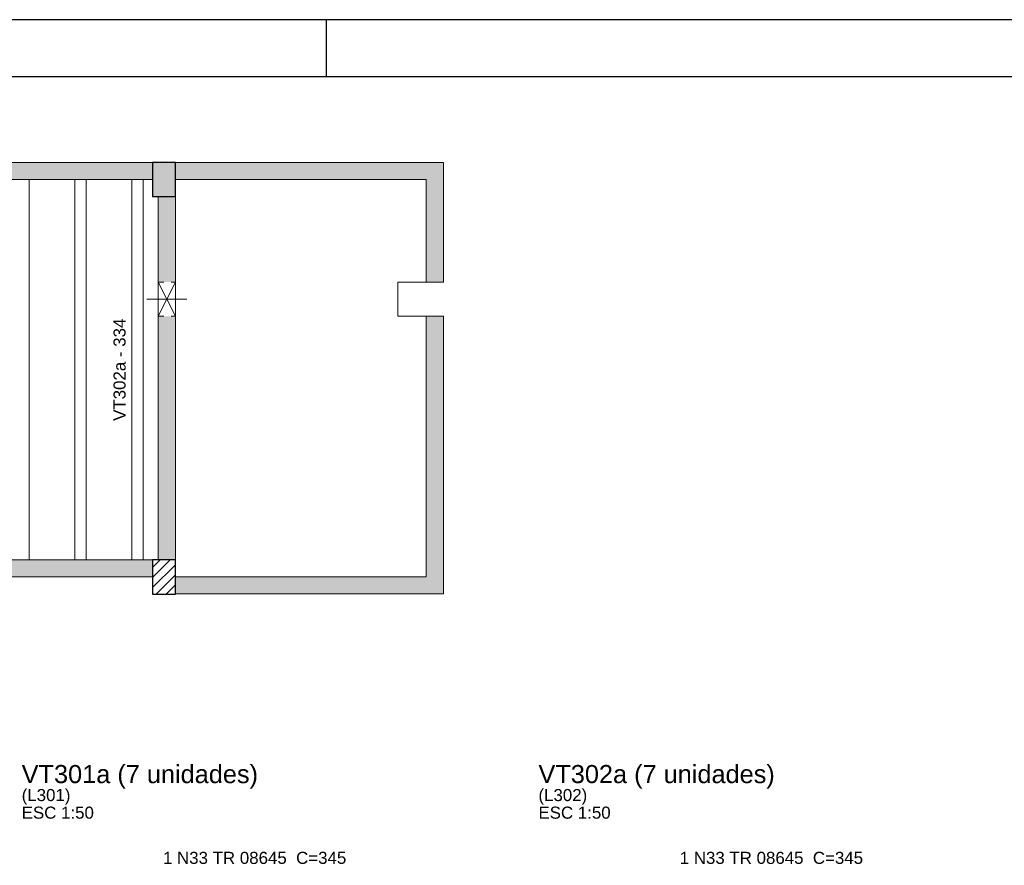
# Model space of a CAD drawing. Header units: millimetres. Extents: x 0 to 84.1, y 0 to 59.4.
# Tile 11 of 13: x 28.7 to 46, y 44.6 to 59.4. Entities that reach past the tile are written whole.
import ezdxf

# ---------------------------------------------------------------- set-up
doc = ezdxf.new("R2010")
doc.units = ezdxf.units.MM
doc.header["$MEASUREMENT"] = 0
doc.linetypes.add('DOT', pattern=[0.635, 0, -0.635])
doc.linetypes.add('NULL', pattern=[0])
for name, color, linetype, lineweight in [('Descrição da armadura', 7, 'Continuous', 0), ('DT-Hachura pilar em laje', 252, 'Continuous', 5), ('DT-Hachura viga em laje', 254, 'Continuous', 5), ('DT-Título', 3, 'Continuous', 20), ('FO-Aberturas', 7, 'Continuous', 5), ('FO-Hachuras das lajes', 1, 'Continuous', 20), ('FO-Pilares', 4, 'Continuous', 30), ('FO-Textos das lajes', 3, 'Continuous', 20), ('FO-Vigas', 1, 'Continuous', 20)]:
    doc.layers.add(name, color=color, linetype=linetype, lineweight=lineweight)
doc.layers.add('SEDUC_MARF', color=1, linetype='Continuous')
doc.layers.add('SEDUC_MARGG', color=7, linetype='Continuous')
doc.styles.add('Arial', font='txt')

msp = doc.modelspace()

# ---------------------------------------------------------------- hatches: boundary and pattern name
at = {"layer": 'DT-Hachura pilar em laje', "linetype": 'Continuous'}
msp.add_hatch(color=252, dxfattribs=at).paths.add_polyline_path([(31.0541, 56.2969), (31.2541, 56.2969), (31.4541, 56.2969), (31.4541, 56.5969), (31.4541, 56.8969), (31.2541, 56.8969), (31.0541, 56.8969), (31.0541, 56.5969)])
h = msp.add_hatch(dxfattribs=at)
h.set_pattern_fill('ANSI31', color=252, style=0)
h.paths.add_polyline_path([(31.0541, 49.3253), (31.2541, 49.3253), (31.4541, 49.3253), (31.4541, 49.6253), (31.4541, 49.9253), (31.2541, 49.9253), (31.0541, 49.9253), (31.0541, 49.6253)])
at = {"layer": 'DT-Hachura viga em laje', "linetype": 'Continuous'}
for points in [[(31.0541, 56.8941), (31.0541, 56.8941), (24.4253, 56.8941), (24.4253, 56.5941), (31.0541, 56.5941), (31.0541, 56.8941)], [(36.1543, 56.8941), (36.1543, 56.8941), (31.4541, 56.8941), (31.4541, 56.5941), (35.8541, 56.5941), (36.1543, 56.8941)], [(36.1543, 56.8941), (36.1543, 56.8941), (35.8541, 56.5941), (35.8541, 54.7969), (36.1543, 54.7969), (36.1543, 56.8941)], [(31.4541, 56.2969), (31.4541, 56.2969), (31.1541, 56.2969), (31.1541, 54.7969), (31.4541, 54.7969), (31.4541, 56.2969)], [(31.1541, 54.1969), (31.1541, 54.1969), (31.1541, 49.9253), (31.4541, 49.9253), (31.4541, 54.1969), (31.1541, 54.1969)], [(36.1541, 54.1969), (36.1541, 54.1969), (35.8541, 54.1969), (35.8541, 49.6267), (36.1541, 49.3267), (36.1541, 54.1969)], [(31.0541, 49.9253), (31.0541, 49.9253), (24.4253, 49.9253), (24.4253, 49.6253), (31.0541, 49.6253), (31.0541, 49.9253)], [(35.8541, 49.6267), (35.8541, 49.6267), (31.4541, 49.6267), (31.4541, 49.3267), (36.1541, 49.3267), (35.8541, 49.6267)]]:
    msp.add_hatch(color=254, dxfattribs=at).paths.add_polyline_path(points)

# ---------------------------------------------------------------- linework, layer by layer
at = {"layer": 'FO-Aberturas'}
for p, q in [((31.1541, 54.7969), (31.3041, 54.4969)), ((31.4541, 54.7969), (31.3041, 54.4969)), ((31.3041, 54.4969), (30.9541, 54.4969)), ((31.1541, 54.1969), (31.3041, 54.4969)), ((31.3041, 54.4969), (31.6541, 54.4969)), ((31.4541, 54.1969), (31.3041, 54.4969))]:
    msp.add_line(p, q, dxfattribs=at)
at = {"layer": 'FO-Hachuras das lajes'}
for p, q in [((28.8901, 56.2971), (28.8901, 56.5941)), ((29.6891, 56.2971), (29.6891, 56.5941)), ((29.8901, 56.2971), (29.8901, 56.5941)), ((30.6891, 56.2971), (30.6891, 56.5941)), ((30.8901, 56.2971), (30.8901, 56.5941)), ((28.8901, 49.9251), (28.8901, 56.2971)), ((29.6891, 49.9251), (29.6891, 56.2971)), ((29.8901, 49.9251), (29.8901, 56.2971)), ((30.6891, 49.9251), (30.6891, 56.2971)), ((30.8901, 49.9251), (30.8901, 56.2971))]:
    msp.add_line(p, q, dxfattribs=at)
at = {"layer": 'FO-Pilares'}
for points in [[(31.0541, 56.2969), (31.2541, 56.2969), (31.4541, 56.2969), (31.4541, 56.5969), (31.4541, 56.8969), (31.2541, 56.8969), (31.0541, 56.8969), (31.0541, 56.5969), (31.0541, 56.2969)], [(31.0541, 49.3253), (31.2541, 49.3253), (31.4541, 49.3253), (31.4541, 49.6253), (31.4541, 49.9253), (31.2541, 49.9253), (31.0541, 49.9253), (31.0541, 49.6253), (31.0541, 49.3253)]]:
    msp.add_lwpolyline(points, close=True, dxfattribs=at)
at = {"layer": 'FO-Vigas'}
for p, q in [((24.4251, 56.8941), (31.0541, 56.8941)), ((31.4541, 56.8941), (36.1541, 56.8941)), ((36.1541, 54.7969), (36.1541, 56.8941)), ((24.4251, 56.5941), (31.0541, 56.5941)), ((31.4541, 56.5941), (35.8541, 56.5941)), ((35.8541, 54.7969), (35.8541, 56.5941)), ((31.1541, 54.4969), (31.1541, 56.2969)), ((31.4541, 54.4969), (31.4541, 56.2969)), ((35.3541, 54.7969), (35.8541, 54.7969)), ((35.3541, 54.1969), (35.3541, 54.7969)), ((35.8541, 54.7969), (36.1541, 54.7969)), ((31.1541, 49.9253), (31.1541, 54.4969)), ((31.4541, 49.9253), (31.4541, 54.4969)), ((35.3541, 54.1969), (35.8541, 54.1969)), ((35.8541, 54.1969), (36.1541, 54.1969)), ((35.8541, 49.6267), (35.8541, 54.1969)), ((36.1541, 49.3267), (36.1541, 54.1969)), ((24.4251, 49.9253), (31.0541, 49.9253)), ((24.4251, 49.6253), (31.0541, 49.6253)), ((31.4541, 49.6267), (35.8541, 49.6267)), ((31.4541, 49.3267), (36.1541, 49.3267))]:
    msp.add_line(p, q, dxfattribs=at)
at = {"layer": 'FO-Vigas', "linetype": 'DOT', "ltscale": 0.2}
for p, q in [((31.1541, 54.7969), (31.4541, 54.7969)), ((31.1541, 54.1969), (31.4541, 54.1969))]:
    msp.add_line(p, q, dxfattribs=at)
at = {"layer": 'SEDUC_MARF'}
msp.add_line((34.1, 59.4), (34.1, 58.4), dxfattribs=at)
msp.add_lwpolyline([(84.1, 59.4), (0, 59.4), (0, 0), (84.1, 0)], close=True, dxfattribs=at)
at = {"layer": 'SEDUC_MARGG'}
msp.add_lwpolyline([(2.5, 1), (83.1, 1), (83.1, 58.4), (2.5, 58.4)], close=True, dxfattribs=at)

# ---------------------------------------------------------------- texts
at = {"layer": 'Descrição da armadura', "linetype": 'NULL', "char_height": 0.2118, "width": 6.303535, "attachment_point": 8, "line_spacing_factor": 0.9, "style": 'Arial'}
for insert in [(32.8444, 44.5896), (41.9069, 44.5896)]:
    msp.add_mtext('1 N33 TR 08645  C=345', dxfattribs=dict(at, insert=insert))
at = {"layer": 'DT-Título', "linetype": 'NULL', "attachment_point": 7, "line_spacing_factor": 0.798, "style": 'Arial'}
for s, insert, char_height, width in [('VT301a (7 unidades)', (28.7594, 45.9137), 0.3177, 8.218633), ('VT302a (7 unidades)', (37.8219, 45.9137), 0.3177, 8.218633), ('(L301)', (28.7594, 45.6307), 0.2118, 1.676562), ('(L302)', (37.8219, 45.6307), 0.2118, 1.676562), ('ESC 1:50', (28.7594, 45.3826), 0.2118, 2.482559), ('ESC 1:50', (37.8219, 45.3826), 0.2118, 2.482559)]:
    msp.add_mtext(s, dxfattribs=dict(at, insert=insert, char_height=char_height, width=width))
at = {"layer": 'FO-Textos das lajes', "linetype": 'NULL', "insert": (30.5842, 53.2601), "char_height": 0.2118, "width": 3.514551, "attachment_point": 8, "rotation": 90.00021, "line_spacing_factor": 0.798, "style": 'Arial'}
msp.add_mtext('VT302a - 334', dxfattribs=at)

doc.saveas('drawing.dxf')
